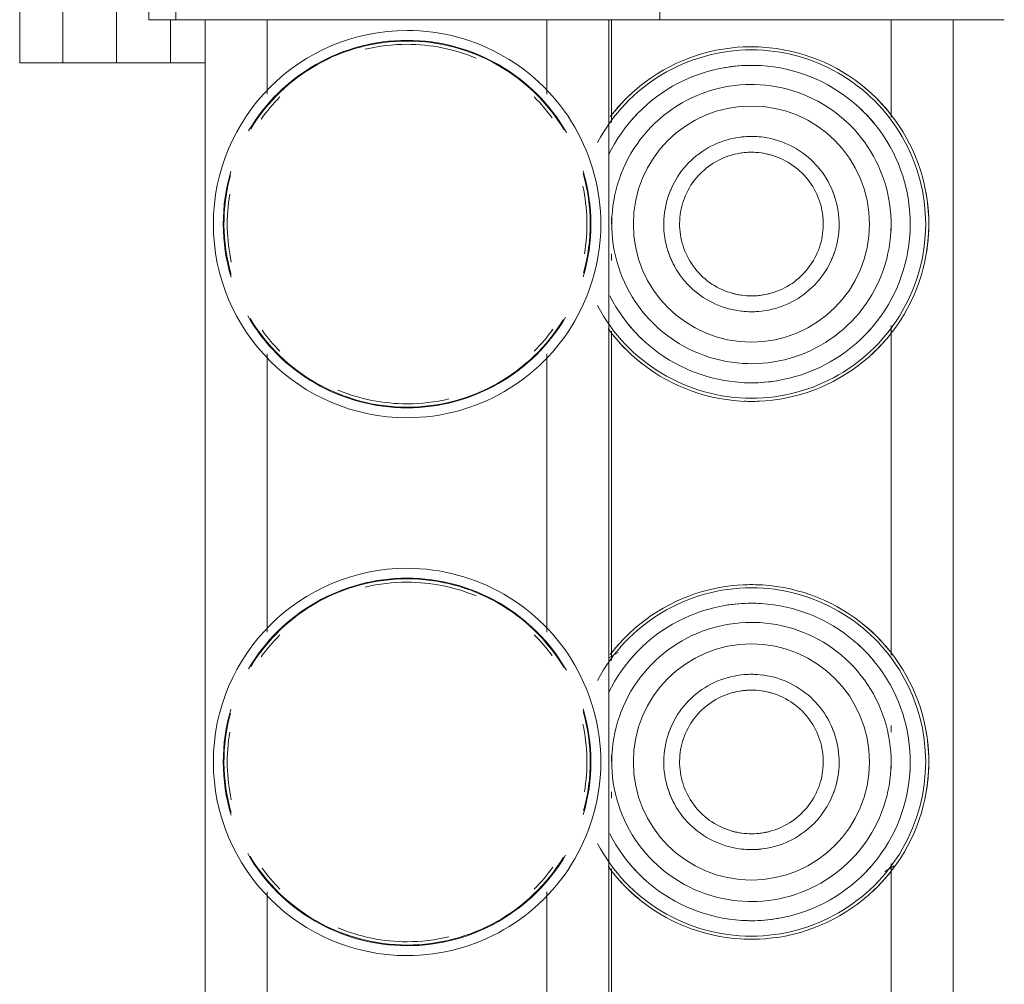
# Model space of a CAD drawing. Header units: millimetres. Extents: x 25703 to 50721, y 2709 to 39176.
# Tile 43 of 50: x 34063 to 34155, y 36680 to 36770. Entities that reach past the tile are written whole.
import ezdxf

# ---------------------------------------------------------------- set-up
doc = ezdxf.new("R2010")
doc.units = ezdxf.units.MM
doc.linetypes.add('ADSK_Скрыто', pattern=[300, 150, -150])
doc.layers.add('A-DETL-____-HDLN', color=90, linetype='ADSK_Скрыто', lineweight=9)
doc.layers.add('M-EQPM-____-OTLN', color=50, linetype='Continuous', lineweight=20)

# ---------------------------------------------------------------- blocks, each defined once
blk = doc.blocks.new('ADSK_Коллектор с регулирующими клапанами и расходомерами - N4-1658406-В_Этаж 02_Вентиляция')
at = {"layer": 'M-EQPM-____-OTLN'}
for p, q in [((62, 85), (62, 91.5)), ((200, 86.75), (62, 86.75)), ((62, 85), (62, 59.5)), ((71.058, 81), (62, 81)), ((81.608, 81), (81, 81)), ((121.058, 81), (90.438, 81)), ((128.238, 81), (127.62, 81)), ((131.608, 81), (131, 81)), ((171.058, 81), (140.438, 81)), ((141.168, 80.389), (140.669, 81.253)), ((62, 59.5), (50, 59.5)), ((62, 53), (62, 59.5)), ((62, 55), (71.564, 55)), ((80.392, 55), (81, 55)), ((83.762, 55), (84.38, 55)), ((90.942, 55), (121.564, 55)), ((120.832, 55.611), (121.329, 54.75)), ((130.392, 55), (131, 55)), ((133.762, 55), (134.38, 55)), ((140.942, 55), (171.564, 55)), ((200, 54.75), (62, 54.75)), ((62, 53), (62, 18.5)), ((68.929, 49), (62, 49)), ((118.929, 49), (93.071, 49)), ((168.437, 49), (143.071, 49)), ((62, 23), (68.929, 23)), ((93.071, 23), (118.929, 23)), ((143.071, 23), (168.437, 23)), ((62, 18.5), (62, 14.5)), ((62, 17.25), (200, 17.25)), ((66, 17.25), (66, 14)), ((62, 14.5), (50, 14.5)), ((62, 14.5), (62, 12)), ((66, 14), (62, 14)), ((66, 11.657), (66, 14)), ((50, 12), (62, 12)), ((66, 11.657), (66, 10.172)), ((66, 10.172), (66, 9)), ((66, 9), (46, 9)), ((66, 6.657), (66, 9)), ((66, 6.657), (66, 5.172)), ((66, 5.172), (66, 4)), ((66, 4), (56, 4)), ((66, 0), (66, 4)), ((56, 0), (66, 0))]:
    blk.add_line(p, q, dxfattribs=at)
at = {"layer": 'M-EQPM-____-OTLN', "flags": 128}
for points in [[(97.483, 68), (97.47, 68.659), (97.43, 69.317), (97.364, 69.973), (97.272, 70.626), (97.154, 71.275), (97.011, 71.918), (96.841, 72.555), (96.646, 73.185), (96.426, 73.807), (96.182, 74.419), (95.913, 75.021), (95.62, 75.611), (95.304, 76.19), (94.965, 76.756), (94.604, 77.307), (94.221, 77.844), (93.817, 78.364), (93.392, 78.869), (92.947, 79.355), (92.484, 79.824), (92.002, 80.274), (91.502, 80.704), (90.986, 81.114), (90.453, 81.503), (89.906, 81.87), (89.344, 82.215), (88.769, 82.537), (88.181, 82.836), (87.582, 83.112), (86.973, 83.363), (86.354, 83.589), (85.726, 83.791), (85.091, 83.967), (84.449, 84.118), (83.802, 84.243), (83.15, 84.342), (82.495, 84.415), (81.837, 84.462), (81.178, 84.482), (80.519, 84.476), (79.86, 84.443), (79.204, 84.385), (78.55, 84.3), (77.9, 84.189), (77.255, 84.052), (76.616, 83.889), (75.984, 83.701), (75.36, 83.488), (74.746, 83.25), (74.141, 82.988), (73.547, 82.702), (72.965, 82.392), (72.396, 82.059), (71.84, 81.704), (71.3, 81.326), (70.775, 80.928), (70.266, 80.509), (69.774, 80.069), (69.301, 79.611), (68.846, 79.134), (68.41, 78.639), (67.995, 78.127), (67.6, 77.599), (67.227, 77.055), (66.876, 76.497), (66.547, 75.925), (66.242, 75.341), (65.96, 74.745), (65.703, 74.138), (65.469, 73.522), (65.261, 72.896), (65.078, 72.263), (64.92, 71.623), (64.788, 70.977), (64.682, 70.326), (64.602, 69.672), (64.548, 69.015), (64.521, 68.356), (64.517, 68)], [(134.448, 84.118), (133.802, 84.243), (133.15, 84.342), (132.495, 84.415), (131.837, 84.462), (131.178, 84.482), (130.519, 84.476), (129.86, 84.443), (129.204, 84.385), (128.55, 84.3), (127.9, 84.189), (127.255, 84.052), (126.616, 83.889), (125.984, 83.701), (125.36, 83.488), (124.746, 83.25), (124.141, 82.988), (123.547, 82.702), (122.965, 82.392), (122.396, 82.059), (121.84, 81.704), (121.3, 81.326), (120.775, 80.928), (120.266, 80.509), (119.774, 80.069), (119.301, 79.611), (118.846, 79.134), (118.41, 78.639), (117.995, 78.127), (117.6, 77.599), (117.227, 77.055), (116.876, 76.497), (116.547, 75.925), (116.242, 75.341), (115.96, 74.745), (115.703, 74.138), (115.469, 73.522), (115.261, 72.896), (115.078, 72.263), (114.92, 71.623), (114.788, 70.977), (114.682, 70.326), (114.602, 69.672), (114.548, 69.015), (114.521, 68.356), (114.517, 68)], [(147.483, 68), (147.47, 68.659), (147.43, 69.317), (147.364, 69.973), (147.272, 70.626), (147.154, 71.275), (147.011, 71.918), (146.841, 72.555), (146.646, 73.185), (146.426, 73.807), (146.182, 74.419), (145.913, 75.021), (145.62, 75.611), (145.304, 76.19), (144.965, 76.756), (144.604, 77.307), (144.221, 77.844), (143.817, 78.364), (143.392, 78.869), (142.947, 79.355), (142.484, 79.824), (142.002, 80.274), (141.502, 80.704), (140.986, 81.114), (140.453, 81.503), (139.906, 81.87), (139.344, 82.215), (138.769, 82.537), (138.181, 82.836), (137.582, 83.112), (136.973, 83.363), (136.354, 83.589), (135.726, 83.791), (135.091, 83.967), (134.449, 84.118)], [(95.756, 68), (95.744, 68.59), (95.709, 69.179), (95.65, 69.766), (95.567, 70.351), (95.462, 70.932), (95.333, 71.507), (95.181, 72.078), (95.007, 72.642), (94.81, 73.198), (94.591, 73.746), (94.35, 74.285), (94.088, 74.814), (93.805, 75.332), (93.502, 75.838), (93.178, 76.332), (92.835, 76.812), (92.474, 77.278), (92.093, 77.73), (91.695, 78.166), (91.28, 78.585), (90.849, 78.988), (90.402, 79.373), (89.939, 79.74), (89.463, 80.088), (88.973, 80.416), (88.47, 80.725), (87.955, 81.014), (87.429, 81.282), (86.893, 81.528), (86.347, 81.753), (85.793, 81.956), (85.231, 82.136), (84.662, 82.294), (84.087, 82.429), (83.508, 82.541), (82.924, 82.63), (82.338, 82.695), (81.749, 82.737), (81.159, 82.755), (80.569, 82.749), (79.98, 82.72), (79.392, 82.668), (78.807, 82.592), (78.225, 82.492), (77.647, 82.37), (77.076, 82.224), (76.51, 82.056), (75.951, 81.865), (75.401, 81.652), (74.859, 81.417), (74.328, 81.161), (73.807, 80.884), (73.297, 80.586), (72.8, 80.268), (72.316, 79.93), (71.846, 79.573), (71.391, 79.198), (70.951, 78.805), (70.527, 78.394), (70.119, 77.967), (69.729, 77.524), (69.358, 77.066), (69.004, 76.593), (68.67, 76.106), (68.356, 75.607), (68.062, 75.095), (67.789, 74.572), (67.536, 74.038), (67.306, 73.495), (67.097, 72.943), (66.91, 72.383), (66.746, 71.816), (66.605, 71.243), (66.487, 70.665), (66.392, 70.082), (66.32, 69.496), (66.272, 68.908), (66.248, 68.319), (66.244, 68)], [(145.756, 68), (145.744, 68.59), (145.709, 69.179), (145.65, 69.766), (145.567, 70.351), (145.462, 70.932), (145.333, 71.507), (145.181, 72.078), (145.007, 72.642), (144.81, 73.198), (144.591, 73.746), (144.35, 74.285), (144.088, 74.814), (143.805, 75.332), (143.502, 75.838), (143.178, 76.332), (142.835, 76.812), (142.474, 77.278), (142.093, 77.73), (141.695, 78.166), (141.28, 78.585), (140.849, 78.988), (140.402, 79.373), (139.939, 79.74), (139.463, 80.088), (138.973, 80.416), (138.47, 80.725), (137.955, 81.014), (137.429, 81.282), (136.893, 81.528), (136.347, 81.753), (135.793, 81.956), (135.231, 82.136), (134.662, 82.294), (134.087, 82.429), (133.508, 82.541), (132.924, 82.63), (132.338, 82.695), (131.749, 82.737), (131.159, 82.755), (130.569, 82.749), (129.98, 82.72), (129.392, 82.668), (128.807, 82.592), (128.225, 82.492), (127.647, 82.37), (127.076, 82.224), (126.51, 82.056), (125.951, 81.865), (125.401, 81.652), (124.859, 81.417), (124.328, 81.161), (123.807, 80.884), (123.297, 80.586), (122.8, 80.268), (122.316, 79.93), (121.846, 79.573), (121.391, 79.198), (120.951, 78.805), (120.527, 78.394), (120.119, 77.967), (119.729, 77.524), (119.358, 77.066), (119.004, 76.593), (118.67, 76.106), (118.356, 75.607), (118.062, 75.095), (117.789, 74.572), (117.536, 74.038), (117.306, 73.495), (117.097, 72.943), (116.91, 72.383), (116.746, 71.816), (116.605, 71.243), (116.487, 70.665), (116.392, 70.082), (116.32, 69.496), (116.272, 68.908), (116.248, 68.319), (116.244, 68)], [(93.978, 68), (93.968, 68.519), (93.937, 69.037), (93.885, 69.554), (93.813, 70.068), (93.72, 70.578), (93.606, 71.085), (93.473, 71.587), (93.32, 72.083), (93.146, 72.572), (92.954, 73.054), (92.742, 73.528), (92.512, 73.993), (92.263, 74.449), (91.996, 74.894), (91.711, 75.328), (91.41, 75.751), (91.092, 76.161), (90.757, 76.558), (90.407, 76.941), (90.042, 77.31), (89.663, 77.664), (89.269, 78.003), (88.863, 78.326), (88.443, 78.632), (88.012, 78.921), (87.57, 79.193), (87.117, 79.446), (86.654, 79.682), (86.183, 79.899), (85.703, 80.096), (85.215, 80.275), (84.721, 80.433), (84.221, 80.572), (83.716, 80.691), (83.206, 80.79), (82.693, 80.867), (82.177, 80.925), (81.659, 80.962), (81.14, 80.978), (80.621, 80.973), (80.103, 80.947), (79.586, 80.901), (79.071, 80.834), (78.559, 80.747), (78.051, 80.639), (77.548, 80.511), (77.051, 80.363), (76.559, 80.195), (76.075, 80.008), (75.599, 79.801), (75.132, 79.576), (74.673, 79.332), (74.225, 79.07), (73.788, 78.79), (73.362, 78.493), (72.949, 78.179), (72.548, 77.849), (72.161, 77.503), (71.788, 77.142), (71.43, 76.766), (71.087, 76.377), (70.76, 75.974), (70.449, 75.558), (70.155, 75.13), (69.879, 74.69), (69.62, 74.24), (69.38, 73.78), (69.158, 73.311), (68.955, 72.833), (68.772, 72.348), (68.607, 71.855), (68.463, 71.356), (68.339, 70.852), (68.235, 70.344), (68.152, 69.832), (68.089, 69.316), (68.046, 68.799), (68.025, 68.28), (68.022, 68)], [(143.978, 68), (143.968, 68.519), (143.937, 69.037), (143.885, 69.554), (143.813, 70.068), (143.72, 70.578), (143.606, 71.085), (143.473, 71.587), (143.32, 72.083), (143.146, 72.572), (142.954, 73.054), (142.742, 73.528), (142.512, 73.993), (142.263, 74.449), (141.996, 74.894), (141.711, 75.328), (141.41, 75.751), (141.092, 76.161), (140.757, 76.558), (140.407, 76.941), (140.042, 77.31), (139.663, 77.664), (139.269, 78.003), (138.863, 78.326), (138.443, 78.632), (138.012, 78.921), (137.57, 79.193), (137.117, 79.446), (136.654, 79.682), (136.183, 79.899), (135.703, 80.096), (135.215, 80.275), (134.721, 80.433), (134.221, 80.572), (133.716, 80.691), (133.206, 80.79), (132.693, 80.867), (132.177, 80.925), (131.659, 80.962), (131.14, 80.978), (130.621, 80.973), (130.103, 80.947), (129.586, 80.901), (129.071, 80.834), (128.559, 80.747), (128.051, 80.639), (127.548, 80.511), (127.051, 80.363), (126.559, 80.195), (126.075, 80.008), (125.599, 79.801), (125.132, 79.576), (124.673, 79.332), (124.225, 79.07), (123.788, 78.79), (123.362, 78.493), (122.949, 78.179), (122.548, 77.849), (122.161, 77.503), (121.788, 77.142), (121.43, 76.766), (121.087, 76.377), (120.76, 75.974), (120.449, 75.558), (120.155, 75.13), (119.879, 74.69), (119.62, 74.24), (119.38, 73.78), (119.158, 73.311), (118.955, 72.833), (118.772, 72.348), (118.607, 71.855), (118.463, 71.356), (118.339, 70.852), (118.235, 70.344), (118.152, 69.832), (118.089, 69.316), (118.046, 68.799), (118.025, 68.28), (118.022, 68)], [(89.15, 68), (89.143, 68.326), (89.124, 68.651), (89.091, 68.976), (89.046, 69.298), (88.988, 69.619), (88.916, 69.937), (88.833, 70.252), (88.736, 70.564), (88.628, 70.871), (88.507, 71.174), (88.374, 71.471), (88.229, 71.764), (88.073, 72.05), (87.905, 72.329), (87.726, 72.602), (87.537, 72.867), (87.337, 73.125), (87.127, 73.374), (86.907, 73.615), (86.678, 73.846), (86.44, 74.069), (86.193, 74.282), (85.937, 74.484), (85.674, 74.676), (85.403, 74.858), (85.126, 75.029), (84.841, 75.188), (84.551, 75.336), (84.255, 75.472), (83.953, 75.596), (83.647, 75.708), (83.337, 75.808), (83.023, 75.895), (82.705, 75.97), (82.385, 76.031), (82.063, 76.08), (81.739, 76.116), (81.414, 76.139), (81.088, 76.15), (80.762, 76.147), (80.436, 76.13), (80.112, 76.101), (79.788, 76.059), (79.467, 76.005), (79.148, 75.937), (78.832, 75.856), (78.52, 75.763), (78.211, 75.658), (77.907, 75.54), (77.608, 75.411), (77.315, 75.269), (77.027, 75.116), (76.746, 74.951), (76.471, 74.776), (76.204, 74.589), (75.944, 74.392), (75.692, 74.185), (75.449, 73.968), (75.215, 73.741), (74.99, 73.505), (74.775, 73.26), (74.57, 73.007), (74.374, 72.746), (74.19, 72.477), (74.016, 72.201), (73.854, 71.919), (73.703, 71.63), (73.564, 71.335), (73.436, 71.035), (73.321, 70.73), (73.218, 70.421), (73.127, 70.108), (73.049, 69.791), (72.984, 69.472), (72.932, 69.15), (72.892, 68.827), (72.865, 68.502), (72.852, 68.176), (72.85, 68)], [(139.15, 68), (139.143, 68.326), (139.124, 68.651), (139.091, 68.976), (139.046, 69.298), (138.988, 69.619), (138.916, 69.937), (138.833, 70.252), (138.736, 70.564), (138.628, 70.871), (138.507, 71.174), (138.374, 71.471), (138.229, 71.764), (138.073, 72.05), (137.905, 72.329), (137.726, 72.602), (137.537, 72.867), (137.337, 73.125), (137.127, 73.374), (136.907, 73.615), (136.678, 73.846), (136.44, 74.069), (136.193, 74.282), (135.937, 74.484), (135.674, 74.676), (135.403, 74.858), (135.126, 75.029), (134.841, 75.188), (134.551, 75.336), (134.255, 75.472), (133.953, 75.596), (133.647, 75.708), (133.337, 75.808), (133.023, 75.895), (132.705, 75.97), (132.385, 76.031), (132.063, 76.08), (131.739, 76.116), (131.414, 76.139), (131.088, 76.15), (130.762, 76.147), (130.436, 76.13), (130.112, 76.101), (129.788, 76.059), (129.467, 76.005), (129.148, 75.937), (128.832, 75.856), (128.52, 75.763), (128.211, 75.658), (127.907, 75.54), (127.608, 75.411), (127.315, 75.269), (127.027, 75.116), (126.746, 74.951), (126.471, 74.776), (126.204, 74.589), (125.944, 74.392), (125.692, 74.185), (125.449, 73.968), (125.215, 73.741), (124.99, 73.505), (124.775, 73.26), (124.57, 73.007), (124.374, 72.746), (124.19, 72.477), (124.016, 72.201), (123.854, 71.919), (123.703, 71.63), (123.564, 71.335), (123.436, 71.035), (123.321, 70.73), (123.218, 70.421), (123.127, 70.108), (123.049, 69.791), (122.984, 69.472), (122.932, 69.15), (122.892, 68.827), (122.865, 68.502), (122.852, 68.176), (122.85, 68)], [(87.676, 68), (87.671, 68.267), (87.655, 68.534), (87.628, 68.799), (87.591, 69.064), (87.543, 69.326), (87.485, 69.587), (87.416, 69.845), (87.337, 70.1), (87.248, 70.352), (87.149, 70.6), (87.04, 70.844), (86.922, 71.083), (86.794, 71.317), (86.656, 71.546), (86.51, 71.77), (86.355, 71.987), (86.191, 72.198), (86.019, 72.402), (85.839, 72.599), (85.651, 72.789), (85.456, 72.971), (85.254, 73.145), (85.044, 73.311), (84.829, 73.469), (84.607, 73.618), (84.38, 73.757), (84.147, 73.888), (83.909, 74.009), (83.666, 74.121), (83.419, 74.222), (83.168, 74.314), (82.914, 74.396), (82.657, 74.467), (82.397, 74.528), (82.135, 74.579), (81.871, 74.619), (81.605, 74.649), (81.339, 74.667), (81.072, 74.676), (80.805, 74.673), (80.538, 74.66), (80.272, 74.636), (80.008, 74.602), (79.744, 74.557), (79.483, 74.501), (79.224, 74.436), (78.968, 74.359), (78.716, 74.273), (78.467, 74.177), (78.222, 74.07), (77.981, 73.955), (77.746, 73.829), (77.515, 73.694), (77.29, 73.55), (77.071, 73.398), (76.858, 73.236), (76.652, 73.066), (76.453, 72.888), (76.261, 72.703), (76.077, 72.509), (75.901, 72.309), (75.733, 72.102), (75.573, 71.888), (75.422, 71.667), (75.279, 71.441), (75.146, 71.21), (75.023, 70.973), (74.909, 70.732), (74.804, 70.486), (74.71, 70.236), (74.625, 69.983), (74.551, 69.727), (74.487, 69.467), (74.434, 69.206), (74.391, 68.942), (74.358, 68.677), (74.337, 68.411), (74.326, 68.144), (74.324, 68)], [(137.676, 68), (137.671, 68.267), (137.655, 68.534), (137.628, 68.799), (137.591, 69.064), (137.543, 69.326), (137.485, 69.587), (137.416, 69.845), (137.337, 70.1), (137.248, 70.352), (137.149, 70.6), (137.04, 70.844), (136.922, 71.083), (136.794, 71.317), (136.656, 71.546), (136.51, 71.77), (136.355, 71.987), (136.191, 72.198), (136.019, 72.402), (135.839, 72.599), (135.651, 72.789), (135.456, 72.971), (135.254, 73.145), (135.044, 73.311), (134.829, 73.469), (134.607, 73.618), (134.38, 73.757), (134.147, 73.888), (133.909, 74.009), (133.666, 74.121), (133.419, 74.222), (133.168, 74.314), (132.914, 74.396), (132.657, 74.467), (132.397, 74.528), (132.135, 74.579), (131.871, 74.619), (131.605, 74.649), (131.339, 74.667), (131.072, 74.676), (130.805, 74.673), (130.538, 74.66), (130.272, 74.636), (130.008, 74.602), (129.744, 74.557), (129.483, 74.501), (129.224, 74.436), (128.968, 74.359), (128.716, 74.273), (128.467, 74.177), (128.222, 74.07), (127.981, 73.955), (127.746, 73.829), (127.515, 73.694), (127.29, 73.55), (127.071, 73.398), (126.858, 73.236), (126.652, 73.066), (126.453, 72.888), (126.261, 72.703), (126.077, 72.509), (125.901, 72.309), (125.733, 72.102), (125.573, 71.888), (125.422, 71.667), (125.279, 71.441), (125.146, 71.21), (125.023, 70.973), (124.909, 70.732), (124.804, 70.486), (124.71, 70.236), (124.625, 69.983), (124.551, 69.727), (124.487, 69.467), (124.434, 69.206), (124.391, 68.942), (124.358, 68.677), (124.337, 68.411), (124.326, 68.144), (124.324, 68)], [(64.517, 68), (64.53, 67.341), (64.57, 66.683), (64.636, 66.027), (64.728, 65.374), (64.846, 64.725), (64.989, 64.082), (65.159, 63.445), (65.354, 62.815), (65.574, 62.193), (65.818, 61.581), (66.087, 60.979), (66.38, 60.389), (66.696, 59.81), (67.035, 59.244), (67.396, 58.693), (67.779, 58.156), (68.183, 57.636), (68.608, 57.131), (69.053, 56.645), (69.516, 56.176), (69.998, 55.726), (70.498, 55.296), (71.014, 54.886)], [(66.244, 68), (66.256, 67.41), (66.291, 66.821), (66.35, 66.234), (66.433, 65.649), (66.538, 65.068), (66.667, 64.493), (66.819, 63.922), (66.993, 63.358), (67.19, 62.802), (67.409, 62.254), (67.65, 61.715), (67.912, 61.186), (68.195, 60.668), (68.498, 60.162), (68.822, 59.668), (69.165, 59.188), (69.526, 58.722), (69.907, 58.27), (70.305, 57.834), (70.72, 57.415), (71.151, 57.012), (71.598, 56.627), (72.061, 56.26), (72.537, 55.912), (73.027, 55.584), (73.53, 55.275), (74.045, 54.986), (74.571, 54.718)], [(68.022, 68), (68.032, 67.481), (68.063, 66.963), (68.115, 66.446), (68.187, 65.932), (68.28, 65.422), (68.394, 64.915), (68.527, 64.413), (68.68, 63.917), (68.854, 63.428), (69.046, 62.946), (69.258, 62.472), (69.488, 62.007), (69.737, 61.551), (70.004, 61.106), (70.289, 60.672), (70.59, 60.249), (70.908, 59.839), (71.243, 59.442), (71.593, 59.059), (71.958, 58.69), (72.337, 58.336), (72.731, 57.997), (73.137, 57.674), (73.557, 57.368), (73.988, 57.079), (74.43, 56.807), (74.883, 56.554), (75.346, 56.318), (75.817, 56.101), (76.297, 55.904), (76.785, 55.725), (77.279, 55.567), (77.779, 55.428), (78.284, 55.309), (78.794, 55.21), (79.307, 55.133), (79.823, 55.075), (80.341, 55.038), (80.86, 55.022), (81.379, 55.027), (81.897, 55.053), (82.414, 55.099), (82.929, 55.166), (83.441, 55.253), (83.949, 55.361), (84.452, 55.489), (84.949, 55.637), (85.441, 55.805), (85.925, 55.992), (86.401, 56.199), (86.868, 56.424), (87.327, 56.668), (87.775, 56.93), (88.212, 57.21), (88.638, 57.507), (89.051, 57.821), (89.452, 58.151), (89.839, 58.497), (90.212, 58.858), (90.57, 59.234), (90.913, 59.623), (91.24, 60.026), (91.551, 60.442), (91.845, 60.87), (92.121, 61.31), (92.38, 61.76), (92.62, 62.22), (92.842, 62.689), (93.045, 63.167), (93.228, 63.652), (93.393, 64.145), (93.537, 64.644), (93.661, 65.148), (93.765, 65.656), (93.848, 66.168), (93.911, 66.684), (93.954, 67.201), (93.975, 67.72), (93.978, 68)], [(72.85, 68), (72.857, 67.674), (72.876, 67.349), (72.909, 67.024), (72.954, 66.702), (73.012, 66.381), (73.084, 66.063), (73.167, 65.748), (73.264, 65.436), (73.372, 65.129), (73.493, 64.826), (73.626, 64.529), (73.771, 64.236), (73.927, 63.95), (74.095, 63.671), (74.274, 63.398), (74.463, 63.133), (74.663, 62.875), (74.873, 62.626), (75.093, 62.385), (75.322, 62.154), (75.56, 61.931), (75.807, 61.718), (76.063, 61.516), (76.326, 61.324), (76.597, 61.142), (76.874, 60.971), (77.159, 60.812), (77.449, 60.664), (77.745, 60.528), (78.047, 60.404), (78.353, 60.292), (78.663, 60.192), (78.977, 60.105), (79.295, 60.03), (79.615, 59.969), (79.937, 59.92), (80.261, 59.884), (80.586, 59.861), (80.912, 59.85), (81.238, 59.853), (81.564, 59.87), (81.888, 59.899), (82.212, 59.941), (82.533, 59.995), (82.852, 60.063), (83.168, 60.144), (83.48, 60.237), (83.789, 60.342), (84.093, 60.46), (84.392, 60.589), (84.685, 60.731), (84.973, 60.884), (85.254, 61.049), (85.529, 61.224), (85.796, 61.411), (86.056, 61.608), (86.308, 61.815), (86.551, 62.032), (86.785, 62.259), (87.01, 62.495), (87.225, 62.74), (87.43, 62.993), (87.626, 63.254), (87.81, 63.523), (87.984, 63.799), (88.146, 64.081), (88.297, 64.37), (88.436, 64.665), (88.564, 64.965), (88.679, 65.27), (88.782, 65.579), (88.873, 65.892), (88.951, 66.209), (89.016, 66.528), (89.068, 66.85), (89.108, 67.173), (89.135, 67.498), (89.148, 67.824), (89.15, 68)], [(74.324, 68), (74.329, 67.733), (74.345, 67.466), (74.372, 67.201), (74.409, 66.936), (74.457, 66.674), (74.515, 66.413), (74.584, 66.155), (74.663, 65.9), (74.752, 65.648), (74.851, 65.4), (74.96, 65.156), (75.078, 64.917), (75.206, 64.683), (75.344, 64.454), (75.49, 64.23), (75.645, 64.013), (75.809, 63.802), (75.981, 63.598), (76.161, 63.401), (76.349, 63.211), (76.544, 63.029), (76.746, 62.855), (76.956, 62.689), (77.171, 62.531), (77.393, 62.382), (77.62, 62.243), (77.853, 62.112), (78.091, 61.991), (78.334, 61.879), (78.581, 61.778), (78.832, 61.686), (79.086, 61.604), (79.343, 61.533), (79.603, 61.472), (79.865, 61.421), (80.129, 61.381), (80.395, 61.351), (80.661, 61.333), (80.928, 61.324), (81.195, 61.327), (81.462, 61.34), (81.728, 61.364), (81.992, 61.398), (82.256, 61.443), (82.517, 61.499), (82.776, 61.564), (83.032, 61.641), (83.284, 61.727), (83.533, 61.823), (83.778, 61.93), (84.019, 62.045), (84.254, 62.171), (84.485, 62.306), (84.71, 62.45), (84.929, 62.602), (85.142, 62.764), (85.348, 62.934), (85.547, 63.112), (85.739, 63.297), (85.923, 63.491), (86.099, 63.691), (86.267, 63.898), (86.427, 64.112), (86.578, 64.333), (86.721, 64.559), (86.854, 64.79), (86.977, 65.027), (87.091, 65.268), (87.196, 65.514), (87.29, 65.764), (87.375, 66.017), (87.449, 66.273), (87.513, 66.533), (87.566, 66.794), (87.609, 67.058), (87.642, 67.323), (87.663, 67.589), (87.674, 67.856), (87.676, 68)], [(87.672, 54.839), (88.193, 55.116), (88.703, 55.414), (89.2, 55.732), (89.684, 56.07), (90.154, 56.427), (90.609, 56.802), (91.049, 57.195), (91.473, 57.606), (91.881, 58.033), (92.271, 58.476), (92.642, 58.934), (92.996, 59.407), (93.33, 59.894), (93.644, 60.393), (93.938, 60.905), (94.211, 61.428), (94.464, 61.962), (94.694, 62.505), (94.903, 63.057), (95.09, 63.617), (95.254, 64.184), (95.395, 64.757), (95.513, 65.335), (95.608, 65.918), (95.68, 66.504), (95.728, 67.092), (95.752, 67.681), (95.756, 68)], [(90.7, 54.674), (91.225, 55.072), (91.734, 55.491), (92.226, 55.931), (92.699, 56.389), (93.154, 56.866), (93.59, 57.361), (94.005, 57.873), (94.4, 58.401), (94.773, 58.945), (95.124, 59.503), (95.453, 60.075), (95.758, 60.659), (96.04, 61.255), (96.297, 61.862), (96.531, 62.478), (96.739, 63.104), (96.922, 63.737), (97.08, 64.377), (97.212, 65.023), (97.318, 65.674), (97.398, 66.328), (97.452, 66.985), (97.479, 67.644), (97.483, 68)], [(114.517, 68), (114.53, 67.341), (114.57, 66.683), (114.636, 66.027), (114.728, 65.374), (114.846, 64.725), (114.989, 64.082), (115.159, 63.445), (115.354, 62.815), (115.574, 62.193), (115.818, 61.581), (116.087, 60.979), (116.38, 60.389), (116.696, 59.81), (117.035, 59.244), (117.396, 58.693), (117.779, 58.156), (118.183, 57.636), (118.608, 57.131), (119.053, 56.645), (119.516, 56.176), (119.998, 55.726), (120.498, 55.296), (121.014, 54.886)], [(116.244, 68), (116.256, 67.41), (116.291, 66.821), (116.35, 66.234), (116.433, 65.649), (116.538, 65.068), (116.667, 64.493), (116.819, 63.922), (116.993, 63.358), (117.19, 62.802), (117.409, 62.254), (117.65, 61.715), (117.912, 61.186), (118.195, 60.668), (118.498, 60.162), (118.822, 59.668), (119.165, 59.188), (119.526, 58.722), (119.907, 58.27), (120.305, 57.834), (120.72, 57.415), (121.151, 57.012), (121.598, 56.627), (122.061, 56.26), (122.537, 55.912), (123.027, 55.584), (123.53, 55.275), (124.045, 54.986), (124.571, 54.718)], [(118.022, 68), (118.032, 67.481), (118.063, 66.963), (118.115, 66.446), (118.187, 65.932), (118.28, 65.422), (118.394, 64.915), (118.527, 64.413), (118.68, 63.917), (118.854, 63.428), (119.046, 62.946), (119.258, 62.472), (119.488, 62.007), (119.737, 61.551), (120.004, 61.106), (120.289, 60.672), (120.59, 60.249), (120.908, 59.839), (121.243, 59.442), (121.593, 59.059), (121.958, 58.69), (122.337, 58.336), (122.731, 57.997), (123.137, 57.674), (123.557, 57.368), (123.988, 57.079), (124.43, 56.807), (124.883, 56.554), (125.346, 56.318), (125.817, 56.101), (126.297, 55.904), (126.785, 55.725), (127.279, 55.567), (127.779, 55.428), (128.284, 55.309), (128.794, 55.21), (129.307, 55.133), (129.823, 55.075), (130.341, 55.038), (130.86, 55.022), (131.379, 55.027), (131.897, 55.053), (132.414, 55.099), (132.929, 55.166), (133.441, 55.253), (133.949, 55.361), (134.452, 55.489), (134.949, 55.637), (135.441, 55.805), (135.925, 55.992), (136.401, 56.199), (136.868, 56.424), (137.327, 56.668), (137.775, 56.93), (138.212, 57.21), (138.638, 57.507), (139.051, 57.821), (139.452, 58.151), (139.839, 58.497), (140.212, 58.858), (140.57, 59.234), (140.913, 59.623), (141.24, 60.026), (141.551, 60.442), (141.845, 60.87), (142.121, 61.31), (142.38, 61.76), (142.62, 62.22), (142.842, 62.689), (143.045, 63.167), (143.228, 63.652), (143.393, 64.145), (143.537, 64.644), (143.661, 65.148), (143.765, 65.656), (143.848, 66.168), (143.911, 66.684), (143.954, 67.201), (143.975, 67.72), (143.978, 68)], [(122.85, 68), (122.857, 67.674), (122.876, 67.349), (122.909, 67.024), (122.954, 66.702), (123.012, 66.381), (123.084, 66.063), (123.167, 65.748), (123.264, 65.436), (123.372, 65.129), (123.493, 64.826), (123.626, 64.529), (123.771, 64.236), (123.927, 63.95), (124.095, 63.671), (124.274, 63.398), (124.463, 63.133), (124.663, 62.875), (124.873, 62.626), (125.093, 62.385), (125.322, 62.154), (125.56, 61.931), (125.807, 61.718), (126.063, 61.516), (126.326, 61.324), (126.597, 61.142), (126.874, 60.971), (127.159, 60.812), (127.449, 60.664), (127.745, 60.528), (128.047, 60.404), (128.353, 60.292), (128.663, 60.192), (128.977, 60.105), (129.295, 60.03), (129.615, 59.969), (129.937, 59.92), (130.261, 59.884), (130.586, 59.861), (130.912, 59.85), (131.238, 59.853), (131.564, 59.87), (131.888, 59.899), (132.212, 59.941), (132.533, 59.995), (132.852, 60.063), (133.168, 60.144), (133.48, 60.237), (133.789, 60.342), (134.093, 60.46), (134.392, 60.589), (134.685, 60.731), (134.973, 60.884), (135.254, 61.049), (135.529, 61.224), (135.796, 61.411), (136.056, 61.608), (136.308, 61.815), (136.551, 62.032), (136.785, 62.259), (137.01, 62.495), (137.225, 62.74), (137.43, 62.993), (137.626, 63.254), (137.81, 63.523), (137.984, 63.799), (138.146, 64.081), (138.297, 64.37), (138.436, 64.665), (138.564, 64.965), (138.679, 65.27), (138.782, 65.579), (138.873, 65.892), (138.951, 66.209), (139.016, 66.528), (139.068, 66.85), (139.108, 67.173), (139.135, 67.498), (139.148, 67.824), (139.15, 68)], [(124.324, 68), (124.329, 67.733), (124.345, 67.466), (124.372, 67.201), (124.409, 66.936), (124.457, 66.674), (124.515, 66.413), (124.584, 66.155), (124.663, 65.9), (124.752, 65.648), (124.851, 65.4), (124.96, 65.156), (125.078, 64.917), (125.206, 64.683), (125.344, 64.454), (125.49, 64.23), (125.645, 64.013), (125.809, 63.802), (125.981, 63.598), (126.161, 63.401), (126.349, 63.211), (126.544, 63.029), (126.746, 62.855), (126.956, 62.689), (127.171, 62.531), (127.393, 62.382), (127.62, 62.243), (127.853, 62.112), (128.091, 61.991), (128.334, 61.879), (128.581, 61.778), (128.832, 61.686), (129.086, 61.604), (129.343, 61.533), (129.603, 61.472), (129.865, 61.421), (130.129, 61.381), (130.395, 61.351), (130.661, 61.333), (130.928, 61.324), (131.195, 61.327), (131.462, 61.34), (131.728, 61.364), (131.992, 61.398), (132.256, 61.443), (132.517, 61.499), (132.776, 61.564), (133.032, 61.641), (133.284, 61.727), (133.533, 61.823), (133.778, 61.93), (134.019, 62.045), (134.254, 62.171), (134.485, 62.306), (134.71, 62.45), (134.929, 62.602), (135.142, 62.764), (135.348, 62.934), (135.547, 63.112), (135.739, 63.297), (135.923, 63.491), (136.099, 63.691), (136.267, 63.898), (136.427, 64.112), (136.578, 64.333), (136.721, 64.559), (136.854, 64.79), (136.977, 65.027), (137.091, 65.268), (137.196, 65.514), (137.29, 65.764), (137.375, 66.017), (137.449, 66.273), (137.513, 66.533), (137.566, 66.794), (137.609, 67.058), (137.642, 67.323), (137.663, 67.589), (137.674, 67.856), (137.676, 68)], [(137.672, 54.839), (138.193, 55.116), (138.703, 55.414), (139.2, 55.732), (139.684, 56.07), (140.154, 56.427), (140.609, 56.802), (141.049, 57.195), (141.473, 57.606), (141.881, 58.033), (142.271, 58.476), (142.642, 58.934), (142.996, 59.407), (143.33, 59.894), (143.644, 60.393), (143.938, 60.905), (144.211, 61.428), (144.464, 61.962), (144.694, 62.505), (144.903, 63.057), (145.09, 63.617), (145.254, 64.184), (145.395, 64.757), (145.513, 65.335), (145.608, 65.918), (145.68, 66.504), (145.728, 67.092), (145.752, 67.681), (145.756, 68)], [(140.7, 54.674), (141.225, 55.072), (141.734, 55.491), (142.226, 55.931), (142.699, 56.389), (143.154, 56.866), (143.59, 57.361), (144.005, 57.873), (144.4, 58.401), (144.773, 58.945), (145.124, 59.503), (145.453, 60.075), (145.758, 60.659), (146.04, 61.255), (146.297, 61.862), (146.531, 62.478), (146.739, 63.104), (146.922, 63.737), (147.08, 64.377), (147.212, 65.023), (147.318, 65.674), (147.398, 66.328), (147.452, 66.985), (147.479, 67.644), (147.483, 68)]]:
    blk.add_lwpolyline(points, dxfattribs=at)
at = {"layer": 'M-EQPM-____-OTLN'}
for centre, radius, start, end in [((81, 68), 16.192, 360, 180), ((81, 68), 16.483, 80.75835, 100.47008), ((131, 68), 16.192, 360, 180), ((131, 68), 16.483, 80.75835, 100.47008), ((81, 68), 14.757, 86.41639, 92.84793), ((81, 68), 14.757, 86.40703, 92.84445), ((131, 68), 14.757, 86.41639, 92.84793), ((131, 68), 14.757, 86.40703, 92.84445), ((81, 68), 16.483, 129.05256, 142.00959), ((81, 68), 16.483, 42.70061, 52.23039), ((131, 68), 16.483, 129.05256, 142.00959), ((131, 68), 16.483, 42.70061, 52.23039), ((81, 68), 14.757, 129.44074, 138.1279), ((81, 68), 14.757, 129.43379, 138.12408), ((81, 68), 10.974, 0, 180), ((81, 68), 14.757, 45, 48.5734), ((81, 68), 14.757, 45, 48.56904), ((131, 68), 14.757, 129.44074, 138.1279), ((131, 68), 14.757, 129.43379, 138.12408), ((131, 68), 10.974, 0, 180), ((131, 68), 14.757, 45, 48.5734), ((131, 68), 14.757, 45, 48.56904), ((81, 68), 8.15, 107.95596, 120), ((81, 68), 8.15, 60, 71.66027), ((131, 68), 8.15, 107.95596, 120), ((131, 68), 8.15, 60, 71.66027), ((81, 68), 14.757, 360, 9.70044), ((81, 68), 14.757, 360, 9.69832), ((131, 68), 14.757, 360, 9.70044), ((131, 68), 14.757, 360, 9.69832), ((81, 68), 6.676, 164.57647, 180), ((81, 68), 6.676, 360, 15.42353), ((131, 68), 6.676, 164.57647, 180), ((131, 68), 6.676, 360, 15.42353), ((81, 68), 16.483, 177.67651, 180), ((81, 68), 8.15, 173.60119, 180), ((81, 68), 8.15, 360, 6.39546), ((81, 68), 16.483, 360, 2.64773), ((131, 68), 16.483, 177.67651, 180), ((131, 68), 14.757, 176.62029, 180), ((131, 68), 14.757, 176.62442, 180), ((131, 68), 8.15, 360, 6.39546), ((131, 68), 16.483, 360, 2.64773), ((81, 68), 16.483, 180, 182.64773), ((81, 68), 16.192, 180, 242.08758), ((81, 68), 14.757, 177.61479, 180), ((81, 68), 14.757, 177.61937, 180), ((81, 68), 14.757, 180, 189.70044), ((81, 68), 14.757, 180, 189.69832), ((81, 68), 10.974, 180, 0), ((81, 68), 8.15, 180, 186.39546), ((81, 68), 6.676, 180, 195.42353), ((81, 68), 6.676, 344.57647, 360), ((81, 68), 16.192, 297.91242, 360), ((81, 68), 8.15, 353.60119, 360), ((81, 68), 14.757, 356.62442, 360), ((81, 68), 14.757, 356.62029, 360), ((81, 68), 16.483, 357.67651, 360), ((131, 68), 16.483, 180, 182.64773), ((131, 68), 16.192, 180, 242.08758), ((131, 68), 14.757, 180, 189.70044), ((131, 68), 14.757, 180, 189.69832), ((131, 68), 10.974, 180, 0), ((131, 68), 8.15, 176.04011, 180), ((131, 68), 8.15, 180, 183.95988), ((131, 68), 6.676, 180, 195.42353), ((131, 68), 6.676, 344.57647, 360), ((131, 68), 16.192, 297.91242, 360), ((131, 68), 8.15, 353.60119, 360), ((131, 68), 14.757, 356.62442, 360), ((131, 68), 14.757, 356.62029, 360), ((131, 68), 16.483, 357.67651, 360), ((81, 68), 8.15, 240, 251.66027), ((81, 68), 8.15, 287.95596, 300), ((131, 68), 8.15, 240, 251.66027), ((131, 68), 8.15, 287.95596, 300), ((81, 68), 14.757, 309.43379, 318.12408), ((81, 68), 14.757, 309.44074, 318.1279), ((81, 68), 16.483, 309.05256, 322.00959), ((131, 68), 14.757, 309.43379, 318.12408), ((131, 68), 14.757, 309.44074, 318.1279), ((131, 68), 16.483, 309.05256, 322.00959), ((81, 68), 16.483, 222.70061, 232.23453), ((81, 68), 14.757, 225, 228.5734), ((81, 68), 14.757, 225, 228.56904), ((131, 68), 16.483, 222.70061, 232.23453), ((131, 68), 14.757, 225, 228.5734), ((131, 68), 14.757, 225, 228.56904), ((81, 36), 18, 360, 180), ((131, 36), 18, 360, 180), ((81, 36), 17.084, 73.33823, 106.80841), ((131, 36), 17.084, 73.33823, 106.80841), ((81, 36), 17.018, 74.57897, 106.00521), ((81, 36), 16.711, 80.47358, 102.18147), ((131, 36), 17.018, 74.57897, 106.00521), ((131, 36), 16.711, 80.47358, 102.18931), ((81, 36), 17.084, 119.91774, 180), ((81, 36), 17.018, 121.01314, 180), ((81, 36), 17.084, 360, 59.53495), ((81, 36), 17.018, 360, 58.6128), ((131, 36), 17.084, 119.91774, 180), ((131, 36), 17.018, 121.01314, 180), ((131, 36), 17.084, 360, 59.53495), ((131, 36), 17.018, 360, 58.6128), ((81, 36), 16.711, 126.21726, 135), ((81, 36), 16.711, 45, 54.23178), ((131, 36), 16.711, 126.21726, 135), ((131, 36), 16.711, 45, 54.23178), ((81, 36), 16.711, 157.4248, 180), ((131, 36), 16.711, 157.4248, 180), ((81, 36), 16.711, 360, 13.44584), ((131, 36), 16.711, 360, 13.44584), ((81, 36), 18, 180, 360), ((81, 36), 17.084, 180, 239.53495), ((81, 36), 17.018, 180, 238.6128), ((81, 36), 16.711, 180, 193.44584), ((81, 36), 17.084, 299.91774, 360), ((81, 36), 17.018, 301.01315, 360), ((81, 36), 16.711, 337.42481, 360), ((131, 36), 18, 180, 360), ((131, 36), 17.084, 180, 239.53495), ((131, 36), 17.018, 180, 238.6128), ((131, 36), 16.711, 180, 193.44584), ((131, 36), 17.084, 299.91774, 360), ((131, 36), 17.018, 301.01315, 360), ((131, 36), 16.711, 337.42481, 360), ((81, 36), 16.711, 225, 234.23178), ((81, 36), 16.711, 306.21727, 315), ((131, 36), 16.711, 225, 234.23178), ((131, 36), 16.711, 306.21727, 315), ((81, 36), 17.084, 253.33823, 286.80841), ((81, 36), 17.018, 254.57897, 286.00521), ((81, 36), 16.711, 260.47358, 282.18931), ((131, 36), 17.084, 253.33823, 286.80841), ((131, 36), 17.018, 254.57897, 286.00521), ((131, 36), 16.711, 260.47358, 282.18931)]:
    blk.add_arc(centre, radius, start, end, dxfattribs=at)

msp = doc.modelspace()

# ---------------------------------------------------------------- block references
at = {"layer": 'A-DETL-____-HDLN', "rotation": 270.0000468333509}
msp.add_blockref('ADSK_Коллектор с регулирующими клапанами и расходомерами - N4-1658406-В_Этаж 02_Вентиляция', (34063.242, 36831.605), dxfattribs=at)

doc.saveas('drawing.dxf')
